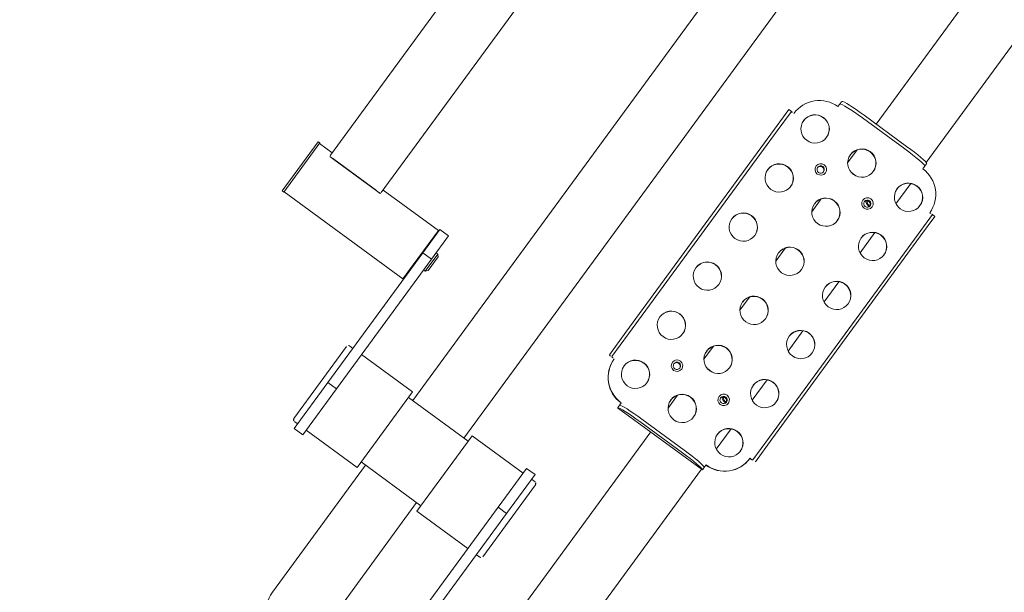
# Model space of a CAD drawing. Extents: x 5477758 to 5478338, y 5918296 to 5918502.
# Tile 28 of 138: x 5477899.147 to 5477900.086, y 5918353.853 to 5918354.399. Entities that reach past the tile are written whole.
import ezdxf

# ---------------------------------------------------------------- set-up
doc = ezdxf.new("R2010")
doc.units = 0
doc.linetypes.add('ACAD_ISO03W100', pattern=[30, 12, -18])
doc.layers.get('0').update_dxf_attribs({"linetype": 'CONTINUOUS', "lineweight": 13})
doc.layers.add('0_PROJEKTOWANE ZABAWKI', color=7, linetype='CONTINUOUS', lineweight=0)
doc.layers.add('0_WSPÓŁRZĘDNE_ODNOŚNIKI', color=6, linetype='CONTINUOUS', lineweight=15)
doc.styles.add('pktkecm$0$STANDARD', font='romans')
doc.dimstyles.new('pktkecm$0$ODNOŚNIKI', dxfattribs={"dimtxt": 17.5, "dimasz": 6, "dimexe": 7, "dimexo": 7, "dimgap": 7, "dimtad": 1, "dimtoh": 1, "dimdec": 0, "dimzin": 0, "dimdsep": 46, "dimtxsty": 'pktkecm$0$STANDARD', "dimblk": 'pktkecm$0$_Dot', "dimcen": 8, "dimdle": 7, "dimclrt": 2, "dimadec": 0, "dimazin": 0, "dimtfac": 1, "dimtdec": 0, "dimtofl": 0, "dimtmove": 0, "dimatfit": 3, "dimldrblk": 'pktkecm$0$_DotBlank', "dimfxl": 0, "dimtolj": 1, "dimtzin": 0, "dimarcsym": 0})

# ---------------------------------------------------------------- blocks, each defined once
blk = doc.blocks.new('zw$2AC3')
at = {"lineweight": 0}
for p, q in [((-111.2479064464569, -61.53101649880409), (-108.9467707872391, -61.5310163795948)), ((-111.2479064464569, -61.83101627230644), (-111.2479064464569, -61.53101649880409)), ((-108.9467707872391, -61.5310163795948), (-85.02282083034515, -61.53101643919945)), ((-85.02282083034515, -61.53101643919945), (-82.35245084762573, -61.5310163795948)), ((-108.9467705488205, -61.83101639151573), (-111.2479064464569, -61.83101627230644)), ((-85.02282118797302, -61.83101627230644), (-108.9467705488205, -61.83101639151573)), ((-82.35245108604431, -61.83101633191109), (-85.02282118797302, -61.83101627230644)), ((-82.29835712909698, -62.13101640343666), (-82.32222080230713, -62.13101640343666)), ((-142.4194630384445, -65.23101654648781), (-114.8842587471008, -65.23101636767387)), ((-114.4707698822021, -65.1310165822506), (-114.801470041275, -65.13101640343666)), ((-114.2208198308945, -65.1310164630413), (-114.4707698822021, -65.1310165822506)), ((-112.4119691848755, -65.23101642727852), (-110.0248200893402, -65.23101648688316)), ((-106.6303480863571, -65.23101642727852), (-104.2431985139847, -65.23101654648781)), ((-100.8487269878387, -65.23101642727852), (-98.4615775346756, -65.23101624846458)), ((-95.06710600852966, -65.23101654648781), (-92.67995631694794, -65.23101648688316)), ((-89.28548467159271, -65.23101648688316), (-86.89833533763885, -65.23101648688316)), ((-83.50386333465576, -65.23101654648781), (-81.1167141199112, -65.23101642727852)), ((-79.10109329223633, -65.13101634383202), (-79.33172726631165, -65.13101628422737)), ((-78.77039349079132, -65.13101634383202), (-79.10109329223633, -65.13101634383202)), ((-78.75559091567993, -65.13444343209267), (-78.75559091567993, -75.12758937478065)), ((-78.75559091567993, -65.23101642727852), (-51.14208650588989, -65.23101648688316)), ((-115.027440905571, -72.63101628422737), (-115.0274410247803, -67.63101640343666)), ((-114.7283915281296, -67.63101634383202), (-114.7283916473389, -72.63101622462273)), ((-79.24119973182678, -72.63101640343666), (-79.24119985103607, -67.6310164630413)), ((-78.94215035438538, -67.63101634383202), (-78.94215059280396, -72.63101622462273)), ((-109.910581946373, -70.39499375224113), (-109.9105821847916, -69.8670389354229)), ((-86.78409767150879, -70.39499369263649), (-86.78409767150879, -69.8670389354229)), ((-142.4194631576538, -71.23101636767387), (-115.0274410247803, -71.23101630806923)), ((-111.986606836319, -71.23101630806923), (-110.4501826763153, -71.23101630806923)), ((-106.2049856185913, -71.23101624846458), (-104.6685614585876, -71.23101624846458)), ((-100.4233641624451, -71.23101630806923), (-98.88694047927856, -71.23101636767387)), ((-94.6417430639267, -71.23101630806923), (-93.10531914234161, -71.23101636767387)), ((-88.8601222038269, -71.23101618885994), (-87.32369792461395, -71.23101624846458)), ((-83.07850098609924, -71.23101636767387), (-81.54207706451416, -71.23101636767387)), ((-78.75559091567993, -71.23101636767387), (-51.14208650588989, -71.23101636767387)), ((-114.801470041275, -75.1310164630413), (-114.4707696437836, -75.13101640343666)), ((-114.4707696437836, -75.13101640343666), (-114.2208201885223, -75.1310164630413)), ((-79.33172702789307, -75.1310164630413), (-79.10109341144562, -75.1310164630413)), ((-79.10109341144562, -75.1310164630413), (-78.77039325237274, -75.1310164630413)), ((-68.43788051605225, -77.30601635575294), (-68.43788051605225, -77.70601627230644)), ((-68.23788046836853, -77.10601630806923), (-59.74788045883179, -77.10601624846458)), ((-59.54788041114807, -77.30601647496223), (-59.54788029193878, -77.70601639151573)), ((-111.2479064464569, -78.43101641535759), (-108.9467703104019, -78.43101641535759)), ((-111.2479062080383, -78.73101636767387), (-111.2479064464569, -78.43101641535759)), ((-108.9467703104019, -78.43101641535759), (-85.02282118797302, -78.43101641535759)), ((-85.02282118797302, -78.43101641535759), (-82.35245072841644, -78.43101641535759)), ((-82.29835712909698, -78.13101640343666), (-82.32222092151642, -78.13101652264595)), ((-68.99288022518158, -77.70601639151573), (-68.99288058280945, -78.70601627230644)), ((-64.41682934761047, -77.70601639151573), (-68.99288022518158, -77.70601639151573)), ((-64.41682934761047, -77.70601639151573), (-48.803067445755, -77.70601633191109)), ((-64.41682934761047, -77.70601639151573), (-64.41682922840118, -78.70601633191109)), ((-108.9467706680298, -78.73101630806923), (-111.2479062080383, -78.73101636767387)), ((-85.02282094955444, -78.73101624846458), (-108.9467706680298, -78.73101630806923)), ((-82.35245072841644, -78.73101642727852), (-85.02282094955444, -78.73101624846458)), ((-68.99288058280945, -78.70601627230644), (-64.41682922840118, -78.70601633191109)), ((-68.43788051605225, -78.70601639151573), (-68.43788051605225, -84.70601645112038)), ((-48.803067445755, -78.70601627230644), (-64.41682922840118, -78.70601633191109)), ((-59.54788041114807, -78.70601627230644), (-59.54788064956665, -84.70601633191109)), ((-59.54788064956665, -84.70601633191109), (-68.43788051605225, -84.70601645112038)), ((-67.79288053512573, -91.75601622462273), (-67.79288053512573, -84.70601639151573)), ((-60.1928802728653, -91.75601634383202), (-60.19288039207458, -84.70601633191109)), ((-150.7070515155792, -85.21601644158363), (-67.79288053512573, -85.21601638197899)), ((-45.2070517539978, -85.2160162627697), (-60.19288039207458, -85.21601632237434)), ((-150.7070515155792, -91.2460164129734), (-67.79288053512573, -91.24601629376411)), ((-60.19288039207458, -91.24601623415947), (-45.20705151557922, -91.24601629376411)), ((-68.43788051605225, -91.75601628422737), (-59.54788053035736, -91.75601634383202)), ((-68.43788051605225, -97.75601622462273), (-68.43788051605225, -91.75601628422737)), ((-59.54788029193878, -97.75601628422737), (-59.54788053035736, -91.75601634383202)), ((-82.43706274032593, -97.75601628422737), (-82.4370629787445, -98.75601634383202)), ((-82.43706274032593, -97.75601628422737), (-79.69143223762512, -97.75601628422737)), ((-80.23706257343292, -97.35601648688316), (-80.4370630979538, -97.5560162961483)), ((-78.43706262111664, -97.55601647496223), (-80.4370630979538, -97.5560162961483)), ((-80.4370630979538, -97.5560162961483), (-80.43706274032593, -97.75601634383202)), ((-80.23706257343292, -97.35601648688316), (-78.63706278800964, -97.35601648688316)), ((-79.69143223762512, -97.75601628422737), (-64.41682922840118, -97.75601640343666)), ((-79.69143223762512, -98.75601652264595), (-79.69143223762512, -97.75601628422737)), ((-78.63706278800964, -97.35601648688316), (-78.43706262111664, -97.55601647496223)), ((-78.43706262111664, -97.55601647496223), (-78.43706262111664, -97.75601640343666)), ((-58.99288022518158, -97.75601634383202), (-64.41682922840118, -97.75601640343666)), ((-64.41682922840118, -98.7560164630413), (-64.41682922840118, -97.75601640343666)), ((-58.99288058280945, -98.75601634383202), (-58.99288022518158, -97.75601634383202)), ((-79.69143223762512, -98.75601652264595), (-82.4370629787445, -98.75601634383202)), ((-82.28706288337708, -105.3310164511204), (-82.28706276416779, -98.83101645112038)), ((-82.28706276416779, -98.83101645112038), (-76.58706283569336, -98.83101645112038)), ((-80.73706269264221, -98.7560164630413), (-80.81206262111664, -98.83101645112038)), ((-64.41682922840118, -98.7560164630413), (-79.69143223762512, -98.75601652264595)), ((-78.13706266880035, -98.7560164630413), (-78.06206274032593, -98.83101639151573)), ((-76.58706271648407, -112.8310163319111), (-76.58706283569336, -98.83101645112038)), ((-68.43788075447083, -99.1560163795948), (-68.43788051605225, -98.75601634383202)), ((-64.41682922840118, -98.7560164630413), (-58.99288058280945, -98.75601634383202)), ((-59.54788029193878, -99.15601631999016), (-59.54788041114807, -98.7560164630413)), ((-59.74788045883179, -99.35601636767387), (-68.23788046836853, -99.35601630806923)), ((-81.98346590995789, -105.3310162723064), (-109.7986028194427, -105.3310162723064)), ((-81.86005640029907, -105.8310162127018), (-81.8600560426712, -105.3727588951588)), ((-81.87344443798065, -110.8310163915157), (-81.87344455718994, -105.8310164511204)), ((-81.86005640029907, -110.8310162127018), (-81.86005640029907, -105.8310162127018)), ((-109.7986027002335, -111.3310163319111), (-81.9834656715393, -111.3310163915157)), ((-82.28706276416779, -112.8310163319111), (-82.28706276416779, -111.3310163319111)), ((-81.86005640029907, -111.2892738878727), (-81.86005640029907, -110.8310162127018)), ((-76.5370626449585, -112.8310163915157), (-82.33706283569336, -112.8310163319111)), ((-82.33706283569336, -113.0310163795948), (-82.33706283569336, -112.8310163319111)), ((-76.5370625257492, -113.0310163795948), (-82.33706283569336, -113.0310163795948)), ((-76.5370625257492, -113.0310163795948), (-76.5370626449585, -112.8310163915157))]:
    blk.add_line(p, q, dxfattribs=at)
at = {"linetype": 'ACAD_ISO03W100', "lineweight": 0, "ltscale": 0.1}
blk.add_lwpolyline([(-43.25233459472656, -268.3472688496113, 0.4162854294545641), (107.8079483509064, -118.3510163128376), (107.8079483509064, -58.11101630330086, 0.4142135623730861), (-42.19205152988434, 91.8889836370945), (-179.8757082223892, 91.88898369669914, 0.414213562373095), (-329.8757085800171, -58.1110163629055), (-329.8757085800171, -118.3510163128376, 0.414229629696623), (-179.867479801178, -268.351016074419, -1.371421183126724e-05)], format="xyb", close=True, dxfattribs=at)
at = {"lineweight": 0}
for centre, radius, start, end in [((-68.23788046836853, -77.30601635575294), 0.2000000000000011, 90.00000027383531, 180.0000002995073), ((-59.74788045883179, -77.30601635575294), 0.2000000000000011, 2.995073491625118e-07, 90.00000027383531), ((-45.20705127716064, -88.23101630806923), 3.015, 270.0000002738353, 90.00000027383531), ((-68.23788046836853, -99.15601631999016), 0.2000000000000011, 180.0000002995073, 270.0000002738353), ((-59.74788045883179, -99.15601643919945), 0.2000000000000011, 270.0000002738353, 2.995073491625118e-07)]:
    blk.add_arc(centre, radius, start, end, dxfattribs=at)
for centre, major_axis, ratio, start_param, end_param in [((-82.34608459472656, -62.13101640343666), (-3.486100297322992e-14, 0.6000000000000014), 0.07954561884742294, 4.712388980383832, 5.98096562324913), ((-111.230326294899, -65.13101652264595), (-9.769962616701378e-14, 3.000000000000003), 0.996831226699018, 0, 1.570796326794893), ((-111.2541898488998, -62.13101646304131), (1.498801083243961e-14, -0.3000000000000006), 0.07954561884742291, 1.570796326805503, 2.503978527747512), ((-82.34608459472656, -62.13101640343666), (-1.010302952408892e-14, 0.3000000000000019), 0.0795456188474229, 4.712388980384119, 5.645571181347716), ((-82.32222104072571, -65.13101640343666), (-1.021405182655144e-13, 3.000000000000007), 0.996831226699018, 4.712388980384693, 6.283185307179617), ((-82.29835724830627, -65.13101634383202), (-1.016964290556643e-13, 3.000000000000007), 0.9968312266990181, 4.712388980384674, 6.283185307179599), ((-111.2064627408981, -64.63101640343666), (-1.738165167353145e-12, 1.350000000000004), 0.9968312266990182, 0.008866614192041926, 3.132726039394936), ((-105.4248416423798, -64.63101634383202), (-1.73838721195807e-12, 1.350000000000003), 0.9968312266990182, 0.008866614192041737, 3.132726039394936), ((-99.6432204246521, -64.6310164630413), (-1.738609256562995e-12, 1.350000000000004), 0.9968312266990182, 0.008866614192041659, 3.132726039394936), ((-93.86159944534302, -64.63101634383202), (-1.73838721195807e-12, 1.350000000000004), 0.9968312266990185, 0.008866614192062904, 3.132726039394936), ((-88.07997810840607, -64.63101634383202), (-1.738165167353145e-12, 1.350000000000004), 0.9968312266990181, 0.008866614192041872, 3.132726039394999), ((-82.29835724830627, -64.63101628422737), (-1.738276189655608e-12, 1.350000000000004), 0.9968312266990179, 0.008866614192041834, 3.132726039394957), ((-114.8285766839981, -67.63101634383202), (-1.447730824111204e-13, 2.500000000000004), 0.07954561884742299, 0.07149449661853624, 1.570796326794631), ((-114.5295273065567, -67.63101628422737), (-8.304468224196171e-14, 2.500000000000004), 0.07954561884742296, 0.07149449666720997, 1.57079632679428), ((-79.04233574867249, -67.63101622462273), (-1.456612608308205e-13, 2.500000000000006), 0.07954561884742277, 0.07149449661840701, 1.570796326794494), ((-78.74328649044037, -67.63101634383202), (-8.371081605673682e-14, 2.500000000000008), 0.07954561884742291, 0.07149449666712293, 1.57079632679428), ((-108.415335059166, -67.43101647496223), (-4.50639525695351e-13, 0.3500000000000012), 0.9968312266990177, 0.01140003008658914, 3.130192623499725), ((-108.3676077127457, -67.43101647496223), (4.737044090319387e-13, -0.3323500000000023), 0.9968312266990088, 2.898888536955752, 6.525889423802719), ((-108.3437441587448, -67.43101641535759), (-4.72705208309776e-13, 0.3323500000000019), 0.9968312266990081, 0.03602335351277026, 3.105569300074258), ((-85.28885066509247, -67.43101641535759), (-4.506672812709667e-13, 0.3500000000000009), 0.9968312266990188, 0.01140003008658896, 3.130192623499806), ((-85.24112331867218, -67.43101641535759), (4.739542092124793e-13, -0.3323500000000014), 0.9968312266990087, 2.898888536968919, 6.525889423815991), ((-85.21725988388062, -67.43101641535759), (-4.721778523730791e-13, 0.3323500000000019), 0.9968312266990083, 0.03602335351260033, 3.105569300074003), ((-111.2064625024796, -70.13101652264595), (-1.73838721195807e-12, 1.350000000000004), 0.9968312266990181, 0.008866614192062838, 3.132726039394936), ((-105.4248415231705, -70.13101652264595), (-1.73838721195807e-12, 1.350000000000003), 0.9968312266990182, 0.008866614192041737, 3.132726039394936), ((-99.64322018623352, -70.13101640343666), (-1.738609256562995e-12, 1.350000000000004), 0.9968312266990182, 0.00886661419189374, 3.132726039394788), ((-93.86159944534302, -70.13101628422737), (-1.73838721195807e-12, 1.350000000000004), 0.9968312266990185, 0.008866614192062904, 3.132726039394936), ((-88.07997822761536, -70.1310164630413), (-1.73838721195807e-12, 1.350000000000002), 0.9968312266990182, 0.008866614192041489, 3.132726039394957), ((-82.29835724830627, -70.13101640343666), (-1.73838721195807e-12, 1.350000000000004), 0.9968312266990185, 0.008866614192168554, 3.132726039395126), ((-114.8285766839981, -72.63101634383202), (8.326672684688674e-14, -2.500000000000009), 0.07954561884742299, 4.712388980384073, 6.211690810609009), ((-114.5295273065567, -72.63101634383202), (1.456612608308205e-13, -2.500000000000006), 0.07954561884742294, 4.712388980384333, 6.211690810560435), ((-108.4153351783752, -72.93101641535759), (-4.505562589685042e-13, 0.3500000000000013), 0.9968312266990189, 0.01140003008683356, 3.130192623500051), ((-108.4153351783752, -72.93101641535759), (4.684863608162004e-13, -0.3500000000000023), 0.9968312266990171, 3.152992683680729, 6.271785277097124), ((-108.3676077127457, -72.93101647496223), (-4.687361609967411e-13, 0.350000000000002), 0.9968312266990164, 0.07988341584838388, 3.061709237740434), ((-85.28885066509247, -72.93101635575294), (-4.50639525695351e-13, 0.3500000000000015), 0.9968312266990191, 0.01140003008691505, 3.13019262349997), ((-85.28885066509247, -72.93101635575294), (4.941047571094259e-13, -0.3499999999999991), 0.9968312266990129, 3.152992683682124, 6.271785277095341), ((-85.24112343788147, -72.93101635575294), (-4.937161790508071e-13, 0.3499999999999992), 0.9968312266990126, 0.0798834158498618, 3.061709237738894), ((-79.04233574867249, -72.63101628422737), (8.326672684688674e-14, -2.500000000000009), 0.07954561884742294, 4.712388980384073, 6.211690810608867), ((-78.74328672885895, -72.63101628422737), (1.452171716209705e-13, -2.500000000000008), 0.07954561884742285, 4.712388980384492, 6.211690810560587), ((-111.2064626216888, -75.63101628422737), (-1.738054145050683e-12, 1.350000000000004), 0.9968312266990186, 0.008866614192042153, 3.132726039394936), ((-105.4248416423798, -75.63101628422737), (-1.73883130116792e-12, 1.350000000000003), 0.9968312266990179, 0.008866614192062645, 3.132726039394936), ((-99.6432204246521, -75.63101634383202), (-1.738498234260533e-12, 1.350000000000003), 0.9968312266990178, 0.00886661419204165, 3.132726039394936), ((-93.86159908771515, -75.63101628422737), (-1.737610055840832e-12, 1.350000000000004), 0.9968312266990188, 0.008866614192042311, 3.132726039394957), ((-88.07997822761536, -75.63101640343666), (-1.73883130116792e-12, 1.350000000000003), 0.9968312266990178, 0.008866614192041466, 3.132726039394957), ((-82.29835712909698, -75.63101616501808), (-1.73794312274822e-12, 1.350000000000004), 0.9968312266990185, 0.00886661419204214, 3.132726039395), ((-111.230326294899, -75.1310164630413), (1.003641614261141e-13, -3.000000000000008), 0.9968312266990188, 4.712388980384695, 6.283185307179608), ((-82.32222068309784, -75.13101640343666), (1.003641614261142e-13, -3.000000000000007), 0.9968312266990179, 0, 1.570796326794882), ((-82.29835724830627, -75.13101628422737), (9.769962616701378e-14, -3.000000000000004), 0.9968312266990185, 3.222777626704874e-14, 1.570796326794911), ((-111.2541899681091, -78.13101634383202), (2.395306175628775e-14, -0.3000000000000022), 0.07954561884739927, 0.6376141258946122, 1.570796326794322), ((-82.34608447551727, -78.1310165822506), (2.015054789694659e-14, -0.5999999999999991), 0.07954561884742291, 0.302219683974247, 1.57079632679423), ((-82.34608447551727, -78.1310165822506), (-1.981748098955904e-14, 0.2999999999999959), 0.07954561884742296, 3.779206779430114, 4.712388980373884), ((-81.85113096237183, -105.8310162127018), (-5.551115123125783e-17, 0.4999999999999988), 0.04462719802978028, 0.4115168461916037, 1.570796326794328), ((-81.85113096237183, -110.8310163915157), (-4.246603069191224e-15, 0.4999999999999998), 0.04462719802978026, 1.570796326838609, 2.730075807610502)]:
    blk.add_ellipse(centre, major_axis=major_axis, ratio=ratio, start_param=start_param, end_param=end_param, dxfattribs=at)
for centre, major_axis, ratio in [((-111.2303264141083, -64.63101622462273), (4.507505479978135e-14, -1.350000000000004), 0.9968312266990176), ((-105.4487050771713, -64.63101640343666), (4.507505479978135e-14, -1.350000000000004), 0.9968312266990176), ((-99.66708409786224, -64.63101634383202), (4.507505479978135e-14, -1.350000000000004), 0.9968312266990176), ((-93.88546299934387, -64.63101628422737), (4.507505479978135e-14, -1.350000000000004), 0.9968312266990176), ((-88.10384202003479, -64.63101628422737), (4.507505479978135e-14, -1.350000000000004), 0.9968312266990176), ((-82.32222080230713, -64.63101628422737), (4.507505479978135e-14, -1.350000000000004), 0.9968312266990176), ((-108.4391989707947, -67.43101647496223), (1.84297022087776e-14, -0.5500000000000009), 0.9968312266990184), ((-108.423290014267, -67.43101641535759), (1.17128529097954e-14, -0.350000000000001), 0.996831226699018), ((-85.3127144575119, -67.43101641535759), (1.84297022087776e-14, -0.5500000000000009), 0.9968312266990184), ((-85.2968053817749, -67.43101635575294), (1.17128529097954e-14, -0.350000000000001), 0.996831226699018), ((-111.230326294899, -70.1310164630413), (4.507505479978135e-14, -1.350000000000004), 0.9968312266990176), ((-105.4487051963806, -70.13101640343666), (4.507505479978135e-14, -1.350000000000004), 0.9968312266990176), ((-99.66708421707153, -70.13101640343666), (4.507505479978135e-14, -1.350000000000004), 0.9968312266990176), ((-93.88546299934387, -70.1310164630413), (4.507505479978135e-14, -1.350000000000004), 0.9968312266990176), ((-88.1038419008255, -70.1310164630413), (4.507505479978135e-14, -1.350000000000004), 0.9968312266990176), ((-82.32222068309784, -70.13101640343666), (4.507505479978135e-14, -1.350000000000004), 0.9968312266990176), ((-108.4391988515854, -72.93101635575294), (1.84297022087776e-14, -0.5500000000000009), 0.9968312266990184), ((-108.4232897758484, -72.93101635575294), (1.17128529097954e-14, -0.350000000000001), 0.996831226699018), ((-85.31271457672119, -72.93101647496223), (1.84297022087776e-14, -0.5500000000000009), 0.9968312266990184), ((-85.29680550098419, -72.93101635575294), (1.17128529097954e-14, -0.350000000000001), 0.996831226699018), ((-111.230326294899, -75.63101640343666), (4.507505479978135e-14, -1.350000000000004), 0.9968312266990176), ((-105.4487050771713, -75.63101634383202), (4.507505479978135e-14, -1.350000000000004), 0.9968312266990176), ((-99.66708421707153, -75.63101634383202), (4.507505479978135e-14, -1.350000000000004), 0.9968312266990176), ((-93.88546299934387, -75.63101634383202), (4.507505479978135e-14, -1.350000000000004), 0.9968312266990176), ((-88.10384178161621, -75.63101634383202), (4.507505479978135e-14, -1.350000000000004), 0.9968312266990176), ((-82.32222068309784, -75.63101640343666), (4.507505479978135e-14, -1.350000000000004), 0.9968312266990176)]:
    blk.add_ellipse(centre, major_axis=major_axis, ratio=ratio, dxfattribs=at)
for points in [[(-82.33187890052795, -61.55820944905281), (-82.33657002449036, -61.53982326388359), (-82.34366130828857, -61.53101631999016), (-82.35245084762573, -61.5310163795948)], [(-114.801470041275, -65.13101640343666), (-114.8244889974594, -65.1310164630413), (-114.8381502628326, -65.13323238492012), (-114.8427823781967, -65.1374029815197)], [(-78.75749206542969, -65.1374029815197), (-78.75285983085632, -65.13323232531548), (-78.75675642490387, -65.1310164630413), (-78.77039349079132, -65.13101634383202)], [(-114.8427826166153, -75.12462982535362), (-114.8381501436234, -75.12880018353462), (-114.8244891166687, -75.1310164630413), (-114.801470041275, -75.1310164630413)], [(-78.77039325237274, -75.1310164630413), (-78.75675654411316, -75.1310164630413), (-78.75285971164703, -75.12880030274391), (-78.75749206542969, -75.12462982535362)], [(-82.35245072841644, -78.73101642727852), (-82.34366047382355, -78.73101630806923), (-82.33656990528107, -78.72220888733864), (-82.33187890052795, -78.70382323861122)], [(-81.8600560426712, -105.3727588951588), (-81.90321290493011, -105.3449874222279), (-81.94616329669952, -105.3310163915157), (-81.98346590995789, -105.3310162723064)], [(-81.9834656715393, -111.3310163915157), (-81.94616341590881, -111.3310163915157), (-81.90321290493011, -111.3170455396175), (-81.86005640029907, -111.2892738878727)]]:
    blk.add_open_spline(points, degree=3, dxfattribs=at)
for points, knots in [([(-111.2399845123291, -61.88996085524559), (-111.2415302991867, -61.87556251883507), (-111.2430197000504, -61.86324182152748), (-111.2462503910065, -61.83851626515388), (-111.2475171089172, -61.83101627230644), (-111.24782371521, -61.83101639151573)], [0.2694222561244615, 0.2694222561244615, 0.2694222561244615, 0.2694222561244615, 0.3391896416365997, 0.3391896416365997, 0.4522394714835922, 0.4522394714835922, 0.4522394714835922, 0.4522394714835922]), ([(-82.35245108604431, -61.83101633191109), (-82.34677505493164, -61.83101633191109), (-82.34165215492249, -61.83852306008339), (-82.33537709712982, -61.86325857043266), (-82.33342385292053, -61.87557175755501), (-82.33187890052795, -61.8899607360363)], [0.4539275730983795, 0.4539275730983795, 0.4539275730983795, 0.4539275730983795, 0.5670287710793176, 0.5670287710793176, 0.6367484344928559, 0.6367484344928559, 0.6367484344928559, 0.6367484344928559]), ([(-114.5437333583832, -65.13740292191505), (-114.5407429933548, -65.13471105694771), (-114.5300731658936, -65.13277760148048), (-114.5006725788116, -65.13124993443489), (-114.4866688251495, -65.13101652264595), (-114.4707698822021, -65.1310165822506)], [0.4539275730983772, 0.4539275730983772, 0.4539275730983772, 0.4539275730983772, 0.5669774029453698, 0.5669774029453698, 0.6367447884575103, 0.6367447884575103, 0.6367447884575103, 0.6367447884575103]), ([(-79.10109329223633, -65.13101634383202), (-79.08829522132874, -65.1310164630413), (-79.07774150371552, -65.13124945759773), (-79.05783772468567, -65.13277617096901), (-79.05355024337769, -65.13470974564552), (-79.0565414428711, -65.1374029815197)], [0.2694186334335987, 0.2694186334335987, 0.2694186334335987, 0.2694186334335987, 0.3391382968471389, 0.3391382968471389, 0.4522394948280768, 0.4522394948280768, 0.4522394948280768, 0.4522394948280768]), ([(-114.4707696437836, -75.13101640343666), (-114.4866684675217, -75.1310164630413), (-114.5006725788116, -75.13078293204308), (-114.5300734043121, -75.12925520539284), (-114.5407431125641, -75.12732180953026), (-114.5437330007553, -75.12462988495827)], [0.269422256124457, 0.269422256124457, 0.269422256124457, 0.269422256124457, 0.3391896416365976, 0.3391896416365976, 0.4522394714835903, 0.4522394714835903, 0.4522394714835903, 0.4522394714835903]), ([(-79.05654156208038, -75.12462970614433), (-79.05355167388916, -75.12732163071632), (-79.05783379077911, -75.12925520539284), (-79.07772731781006, -75.13078281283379), (-79.08828687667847, -75.13101634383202), (-79.10109341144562, -75.1310164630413)], [0.4539275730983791, 0.4539275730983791, 0.4539275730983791, 0.4539275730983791, 0.5669774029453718, 0.5669774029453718, 0.6367447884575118, 0.6367447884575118, 0.6367447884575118, 0.6367447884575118]), ([(-111.2478234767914, -78.43101635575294), (-111.2475169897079, -78.43101641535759), (-111.2462494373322, -78.42350968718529), (-111.2430174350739, -78.3987742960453), (-111.2415294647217, -78.38646093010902), (-111.2399843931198, -78.37207183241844)], [0.4539277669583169, 0.4539277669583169, 0.4539277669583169, 0.4539277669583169, 0.5670289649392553, 0.5670289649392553, 0.6367486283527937, 0.6367486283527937, 0.6367486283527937, 0.6367486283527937]), ([(-82.33187878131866, -78.37207183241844), (-82.33342373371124, -78.38646098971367), (-82.33537709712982, -78.3987742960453), (-82.34165227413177, -78.42350980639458), (-82.34677517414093, -78.43101635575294), (-82.35245072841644, -78.43101641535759)], [0.269418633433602, 0.269418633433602, 0.269418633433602, 0.269418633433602, 0.3391382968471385, 0.3391382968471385, 0.452239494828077, 0.452239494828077, 0.452239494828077, 0.452239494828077])]:
    blk.add_open_spline(points, degree=3, knots=knots, dxfattribs=at)
blk = doc.blocks.new('pktkecm$0$_Dot')
at = {"color": 0, "linetype": 'ByBlock', "lineweight": -2}
blk.add_line((-0.5, 0), (-1, 0), dxfattribs=at)
at = {"color": 0, "linetype": 'ByBlock', "const_width": 0.5}
blk.add_lwpolyline([(-0.25, 0, 1), (0.25, 0, 1)], format="xyb", close=True, dxfattribs=at)
blk = doc.blocks.new('pktkecm$0$_DotBlank')
at = {"color": 0, "linetype": 'ByBlock', "lineweight": -2}
blk.add_line((-0.5, 0), (-1, 0), dxfattribs=at)
blk.add_circle((0, 0), 0.5, dxfattribs=at)

msp = doc.modelspace()

# ---------------------------------------------------------------- block references
at = {"layer": '0_PROJEKTOWANE ZABAWKI', "color": 1, "lineweight": 0, "xscale": 0.0100229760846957, "yscale": 0.0100229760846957, "zscale": 0.0100229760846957, "rotation": 233.789402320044}
msp.add_blockref('zw$2AC3', (5477899.858387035, 5918352.947505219), dxfattribs=at)

# ---------------------------------------------------------------- leaders
at = {"layer": '0_WSPÓŁRZĘDNE_ODNOŚNIKI', "lineweight": -3}
msp.add_leader([(5477900.710437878, 5918363.312271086), (5477903.017635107, 5918353.320009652)], dimstyle='pktkecm$0$ODNOŚNIKI', override={"dimasz": 2.8}, dxfattribs=at)

doc.saveas('drawing.dxf')
